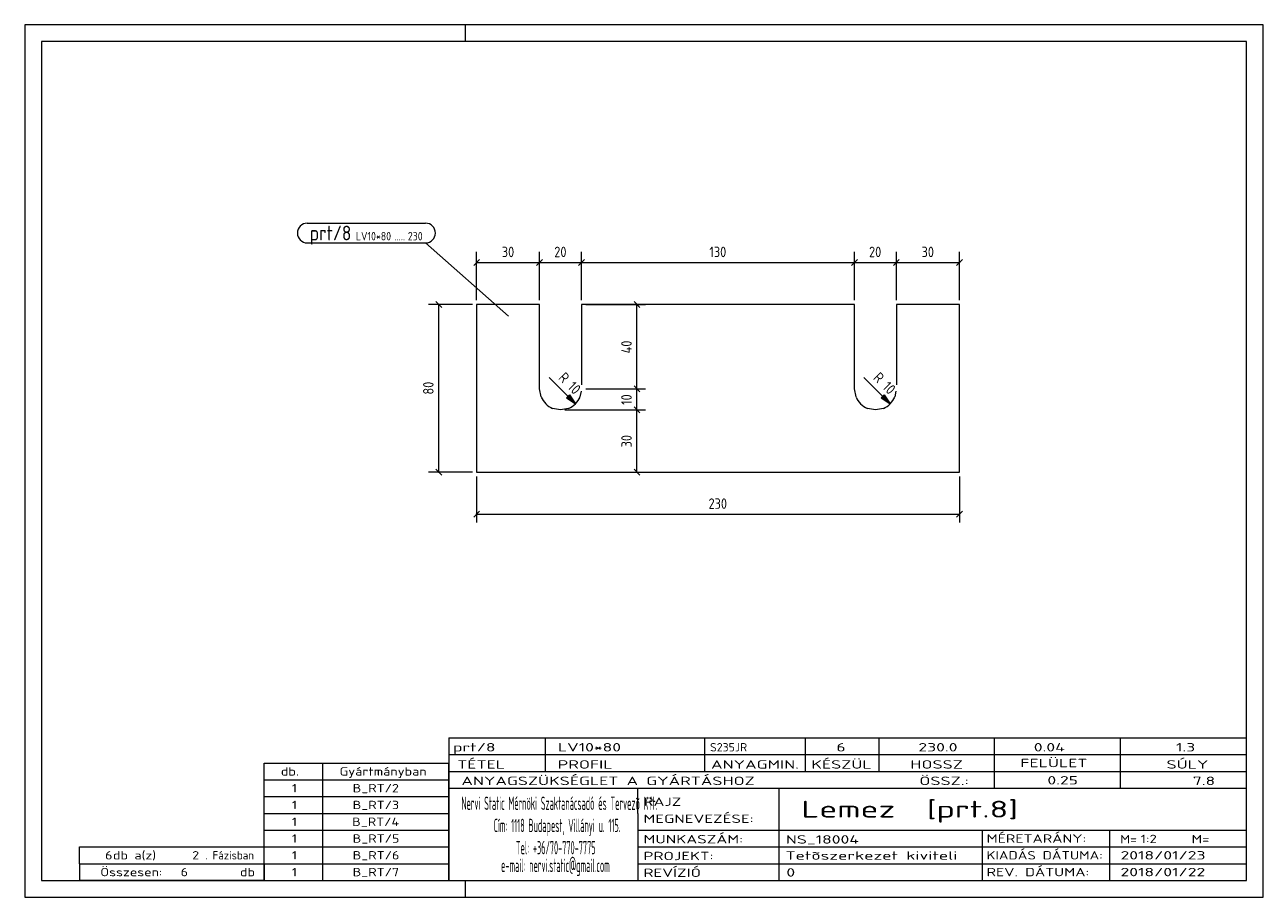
# Model space of a CAD drawing. Header units: millimetres. Extents: x 1 to 296, y 1 to 209.
import ezdxf

# ---------------------------------------------------------------- set-up
doc = ezdxf.new("R2010")
doc.units = ezdxf.units.MM
doc.header["$LTSCALE"] = 0.6
doc.linetypes.add('XKITLINE00', pattern=[0])
for name, color, linetype, lineweight in [('DrawingSheet', 5, 'Continuous', 0), ('OtherObjectType', 1, 'Continuous', 0), ('Part', 2, 'Continuous', 0), ('PartMark', 3, 'Continuous', 0), ('Z-DIMENSIONS', 1, 'Continuous', 0)]:
    doc.layers.add(name, color=color, linetype=linetype, lineweight=lineweight)
doc.styles.add('ISOCPEUR', font='ISOCPEUR.TTF')

msp = doc.modelspace()

# ---------------------------------------------------------------- hatches: boundary and pattern name
at = {"layer": 'Z-DIMENSIONS'}
for points in [[(130.76, 120.76), (132.17, 118.64), (130.05, 120.05)], [(205.74, 120.76), (207.16, 118.64), (205.03, 120.05)]]:
    msp.add_hatch(color=7, dxfattribs=at).paths.add_polyline_path(points, flags=17)

# ---------------------------------------------------------------- linework, layer by layer
at = {"layer": 'DrawingSheet', "color": 2, "linetype": 'XKITLINE00', "lineweight": 0}
for p, q in [((296, 209), (1, 209)), ((1, 209), (1, 1)), ((106, 205), (106, 209)), ((296, 1), (296, 209)), ((106, 1), (106, 5)), ((1, 1), (296, 1))]:
    msp.add_line(p, q, dxfattribs=at)
at = {"layer": 'DrawingSheet', "color": 3, "linetype": 'XKITLINE00', "lineweight": 0}
for p, q in [((292, 205), (5, 205)), ((5, 205), (5, 5)), ((292, 5), (292, 205)), ((5, 5), (292, 5))]:
    msp.add_line(p, q, dxfattribs=at)
at = {"layer": 'OtherObjectType', "color": 7, "linetype": 'XKITLINE00', "lineweight": 0}
for p, q in [((102, 39), (292, 39)), ((102, 39), (102, 35)), ((102, 39), (292, 39)), ((125, 35), (125, 39)), ((163, 35), (163, 39)), ((187, 35), (187, 39)), ((204.5, 35), (204.5, 39)), ((232, 35), (232, 39)), ((262, 35), (262, 39)), ((292, 35), (292, 39)), ((58, 33), (102, 33)), ((58, 29), (58, 33)), ((72, 29), (72, 33)), ((102, 35), (292, 35)), ((102, 35), (102, 5)), ((102, 35), (292, 35)), ((102, 29), (102, 33)), ((125, 31), (125, 35)), ((163, 31), (163, 35)), ((187, 31), (187, 35)), ((204.5, 31), (204.5, 35)), ((232, 31), (232, 35)), ((262, 31), (262, 35)), ((292, 31), (292, 35)), ((102, 31), (292, 31)), ((232, 27), (232, 31)), ((262, 27), (262, 31)), ((292, 27), (292, 31)), ((58, 29), (102, 29)), ((58, 25), (58, 29)), ((72, 25), (72, 29)), ((102, 25), (102, 29)), ((102, 27), (292, 27)), ((147, 21), (147, 27)), ((180.7, 17), (180.7, 27)), ((292, 21), (292, 27)), ((58, 25), (102, 25)), ((58, 21), (58, 25)), ((72, 21), (72, 25)), ((102, 21), (102, 25)), ((58, 21), (102, 21)), ((58, 17), (58, 21)), ((72, 17), (72, 21)), ((102, 17), (102, 21)), ((147, 21), (147, 5)), ((292, 17), (292, 21)), ((58, 17), (102, 17)), ((58, 13), (58, 17)), ((72, 13), (72, 17)), ((102, 13), (102, 17)), ((147, 17), (292, 17)), ((180.7, 5), (180.7, 17)), ((229.16, 13), (229.16, 17)), ((259.5, 5), (259.5, 17)), ((292, 13), (292, 17)), ((14, 9), (14, 13)), ((14, 13), (58, 13)), ((14, 13), (58, 13)), ((58, 9), (58, 13)), ((58, 13), (102, 13)), ((58, 9), (58, 13)), ((72, 9), (72, 13)), ((102, 9), (102, 13)), ((147, 13), (292, 13)), ((229.16, 5), (229.16, 13)), ((292, 9), (292, 13)), ((14, 9), (58, 9)), ((14, 9), (14, 5)), ((14, 9), (58, 9)), ((58, 9), (58, 5)), ((58, 9), (102, 9)), ((58, 5), (58, 9)), ((72, 5), (72, 9)), ((102, 5), (102, 9)), ((147, 9), (292, 9)), ((292, 5), (292, 9)), ((58, 5), (14, 5)), ((58, 5), (102, 5)), ((102, 5), (292, 5)), ((139.5, 5), (292, 5))]:
    msp.add_line(p, q, dxfattribs=at)
at = {"layer": 'Part', "color": 2, "linetype": 'XKITLINE00', "lineweight": 0}
for p, q in [((123.63, 142.34), (108.63, 142.34)), ((108.63, 142.34), (108.63, 102.34)), ((123.64, 122.17), (123.63, 142.34)), ((198.62, 142.34), (133.63, 142.34)), ((133.63, 142.34), (133.64, 123.18)), ((198.62, 122.17), (198.62, 142.34)), ((223.62, 142.34), (208.62, 142.34)), ((208.62, 142.34), (208.62, 123.18)), ((223.62, 102.34), (223.62, 142.34)), ((124.02, 120.26), (123.64, 122.17)), ((133.52, 121.61), (133.25, 120.26)), ((199, 120.26), (198.62, 122.17)), ((208.51, 121.61), (208.24, 120.26)), ((128.64, 117.17), (126.72, 117.55)), ((130.55, 117.55), (128.64, 117.17)), ((203.62, 117.17), (201.71, 117.55)), ((205.53, 117.55), (203.62, 117.17)), ((108.63, 102.34), (223.62, 102.34))]:
    msp.add_line(p, q, dxfattribs=at)
for centre, start, end in [((128.64, 122.17), 202.5046, 247.5015), ((128.64, 122.17), 292.5015, 337.5046), ((203.62, 122.17), 202.5154, 247.5111), ((203.62, 122.17), 292.5082, 337.5069)]:
    msp.add_arc(centre, 5, start, end, dxfattribs=at)
at = {"layer": 'PartMark', "color": 7, "linetype": 'XKITLINE00', "lineweight": 0}
for p, q in [((68.3, 161.7), (96.46, 161.7)), ((68.3, 157), (96.46, 157)), ((116.26, 139.55), (96.46, 157))]:
    msp.add_line(p, q, dxfattribs=at)
for centre, start, end in [((68.3, 159.35), 90, 270), ((96.46, 159.35), 270, 90)]:
    msp.add_arc(centre, 2.35, start, end, dxfattribs=at)
at = {"layer": 'Z-DIMENSIONS', "color": 7, "linetype": 'XKITLINE00', "lineweight": 0}
for p, q in [((108.63, 143.34), (108.63, 154.84)), ((123.63, 143.34), (123.63, 154.84)), ((123.63, 143.34), (123.63, 154.84)), ((133.63, 143.34), (133.63, 154.84)), ((133.63, 143.34), (133.63, 154.84)), ((198.62, 143.34), (198.62, 154.84)), ((198.62, 143.34), (198.62, 154.84)), ((208.62, 143.34), (208.62, 154.84)), ((208.62, 143.34), (208.62, 154.84)), ((223.62, 143.34), (223.62, 154.84)), ((109.34, 153.05), (107.93, 151.64)), ((108.63, 152.34), (123.63, 152.34)), ((124.34, 153.05), (122.93, 151.64)), ((124.34, 153.05), (122.93, 151.64)), ((123.63, 152.34), (133.63, 152.34)), ((134.34, 153.05), (132.93, 151.64)), ((134.34, 153.05), (132.93, 151.64)), ((133.63, 152.34), (198.62, 152.34)), ((199.32, 153.05), (197.91, 151.64)), ((199.32, 153.05), (197.91, 151.64)), ((198.62, 152.34), (208.62, 152.34)), ((209.32, 153.05), (207.91, 151.64)), ((209.32, 153.05), (207.91, 151.64)), ((208.62, 152.34), (223.62, 152.34)), ((224.33, 153.05), (222.92, 151.64)), ((107.63, 142.34), (97.13, 142.34)), ((98.93, 143.05), (100.34, 141.63)), ((99.63, 102.34), (99.63, 142.34)), ((134.63, 142.34), (148.83, 142.34)), ((146.12, 143.05), (147.54, 141.63)), ((146.83, 122.17), (146.83, 142.34)), ((132.17, 118.64), (125.89, 124.91)), ((207.16, 118.64), (200.88, 124.91)), ((134.64, 122.17), (148.83, 122.17)), ((134.64, 122.17), (148.83, 122.17)), ((146.12, 122.88), (147.54, 121.47)), ((146.12, 122.88), (147.54, 121.47)), ((146.83, 117.17), (146.83, 122.17)), ((130.05, 120.05), (130.76, 120.76)), ((130.05, 120.05), (132.17, 118.64)), ((130.76, 120.76), (132.17, 118.64)), ((205.03, 120.05), (205.74, 120.76)), ((205.03, 120.05), (207.16, 118.64)), ((205.74, 120.76), (207.16, 118.64)), ((129.64, 117.17), (148.83, 117.17)), ((129.64, 117.17), (148.83, 117.17)), ((146.12, 117.88), (147.54, 116.46)), ((146.12, 117.88), (147.54, 116.46)), ((146.83, 102.34), (146.83, 117.17)), ((107.63, 102.34), (97.13, 102.34)), ((98.93, 103.05), (100.34, 101.64)), ((108.63, 101.34), (108.63, 90.34)), ((109.63, 102.34), (148.83, 102.34)), ((146.12, 103.05), (147.54, 101.64)), ((223.62, 101.34), (223.62, 90.34)), ((109.34, 93.05), (107.93, 91.64)), ((108.63, 92.34), (223.62, 92.34)), ((224.33, 93.05), (222.92, 91.64))]:
    msp.add_line(p, q, dxfattribs=at)
for centre, start, end in [((128.64, 122.17), 292.5015, 337.5046), ((203.62, 122.17), 292.5082, 337.5069)]:
    msp.add_arc(centre, 5, start, end, dxfattribs=at)
at = {"layer": 'Z-DIMENSIONS', "color": 3}
for p in [(108.63, 152.34), (123.63, 152.34), (123.63, 152.34), (133.63, 152.34), (133.63, 152.34), (198.62, 152.34), (198.62, 152.34), (208.62, 152.34), (208.62, 152.34), (223.62, 152.34), (99.63, 142.34), (146.83, 142.34), (146.83, 122.17), (146.83, 122.17), (146.83, 117.17), (146.83, 117.17), (99.63, 102.34), (146.83, 102.34), (108.63, 92.34), (223.62, 92.34)]:
    msp.add_point(p, dxfattribs=at)

# ---------------------------------------------------------------- texts
at = {"layer": 'OtherObjectType', "color": 7, "style": 'ISOCPEUR'}
for s, height, width, p in [('prt/8', 2, 1.525501, (103, 35.76)), ('LV10*80', 2, 1.525501, (128, 35.76)), ('S235JR', 2, 1.02, (164.22, 35.76)), ('6', 2, 1.525501, (194.32, 35.76)), ('230.0', 2, 1.525501, (213.86, 35.76)), ('0.04', 2, 1.525501, (241.35, 35.76)), ('1.3', 2, 1.525501, (275.22, 35.76)), ('TÉTEL', 2, 1.525501, (104, 31.66)), ('PROFIL', 2, 1.525501, (127.96, 31.66)), ('ANYAGMIN.', 2, 1.525501, (164.47, 31.66)), ('KÉSZÜL', 2, 1.525501, (188.37, 31.66)), ('HOSSZ', 2, 1.525501, (211.96, 31.66)), ('FELÜLET', 2, 1.525501, (238.13, 32)), ('SÚLY', 2, 1.525501, (272.96, 31.66)), ('db.', 2, 1.211571, (62, 30)), ('Gyártmányban', 2, 1.211571, (76, 30)), ('ANYAGSZÜKSÉGLET A GYÁRTÁSHOZ', 2, 1.525501, (105, 27.75)), ('ÖSSZ.:', 2, 1.525501, (214.1, 27.75)), ('0.25', 2, 1.525501, (244.59, 27.88)), ('7.8', 2, 1.525501, (279.22, 27.75)), ('1', 2, 1.211571, (64.63, 26)), ('B_RT/2', 2, 1.211571, (79.1, 26)), ('1', 2, 1.211571, (64.63, 22)), ('B_RT/3', 2, 1.211571, (79.1, 22)), ('Nervi Static Mérnöki\xa0Szaktanácsadó\xa0és\xa0Tervezõ Kft.', 3.1765, 0.403093, (105, 21.82)), ('RAJZ', 2, 1.445, (148.38, 22.78)), ('Lemez  [prt.8]', 4, 1.474651, (186, 20)), ('MEGNEVEZÉSE:', 2, 1.445, (148.38, 18.72)), ('1', 2, 1.211571, (64.63, 18)), ('B_RT/4', 2, 1.211571, (78.98, 18)), ('Cím:\xa01118 Budapest, Villányi u. 115.', 3.1765, 0.403093, (112.69, 16.53)), ('1', 2, 1.211571, (64.63, 14)), ('B_RT/5', 2, 1.211571, (79.1, 14)), ('MUNKASZÁM:', 2, 1.445, (148.38, 13.84)), ('NS_18004', 2, 1.525501, (182.28, 13.78)), ('MÉRETARÁNY:', 2, 1.36, (230.1, 14)), ('M=', 2, 1.211571, (261.91, 13.84)), ('1:2', 2, 1.275, (266.79, 13.9)), ('M=', 2, 1.275, (278.95, 13.87)), ('6', 2, 1.211571, (20.14, 10)), ('db a(z)', 2, 1.211571, (22, 10)), ('2', 2, 1.211571, (40.86, 10)), ('. Fázisban', 2, 0.935, (44, 10)), ('1', 2, 1.211571, (64.63, 10)), ('B_RT/6', 2, 1.211571, (79.1, 10)), ('Tel:\xa0+36/70-770-7775', 3.1765, 0.403093, (117.97, 11.24)), ('PROJEKT:', 2, 1.445, (148.38, 9.84)), ('Tetõszerkezet kiviteli ', 2, 1.525501, (182.2, 9.94)), ('KIADÁS DÁTUMA:', 2, 1.275, (230.1, 10)), ('2018/01/23', 2, 1.525501, (262, 10)), ('e-mail:\xa0nervi.static@gmail.com', 3.1765, 0.403093, (114.45, 7)), ('Összesen:            db', 2, 1.211571, (19, 6)), ('6', 2, 1.211571, (38.14, 6)), ('1', 2, 1.211571, (64.63, 6)), ('B_RT/7', 2, 1.211571, (79.1, 6)), ('REVÍZIÓ', 2, 1.445, (148.38, 5.84)), ('0', 2, 1.525501, (182.41, 5.92)), ('REV. DÁTUMA:', 2, 1.36, (230.1, 6)), ('2018/01/22', 2, 1.525501, (262, 6))]:
    msp.add_text(s, height=height, dxfattribs=dict(at, width=width)).set_placement(p)
at = {"layer": 'PartMark', "color": 3, "style": 'ISOCPEUR', "width": 0.85}
msp.add_text('prt/8', height=3.5, dxfattribs=at).set_placement((68.9, 157.6))
at = {"layer": 'PartMark', "color": 4, "style": 'ISOCPEUR', "width": 0.85}
for s, p in [('LV10*80', (79.88, 157.6)), ('230', (92.25, 157.6)), ('.....', (89.07, 157.6))]:
    msp.add_text(s, height=2, dxfattribs=at).set_placement(p)
at = {"layer": 'Z-DIMENSIONS', "color": 3, "style": 'ISOCPEUR', "width": 0.85}
for s, p in [('30', (114.63, 153.59)), ('20', (127.13, 153.59)), ('130', (164.08, 153.59)), ('20', (202.11, 153.59)), ('30', (214.62, 153.59)), ('230', (163.87, 93.59))]:
    msp.add_text(s, height=2.5, dxfattribs=at).set_placement(p)
for s, rotation, p in [('40', 90.0002, (145.58, 130.65)), ('80', 90.0002, (98.38, 120.84)), ('R 10', -44.9944, (127.94, 124.63)), ('R 10', -44.9944, (202.92, 124.63)), ('10', 90.0002, (145.58, 118.38)), ('30', 90.0002, (145.58, 108.25))]:
    msp.add_text(s, height=2.5, rotation=rotation, dxfattribs=at).set_placement(p)

doc.saveas('drawing.dxf')
